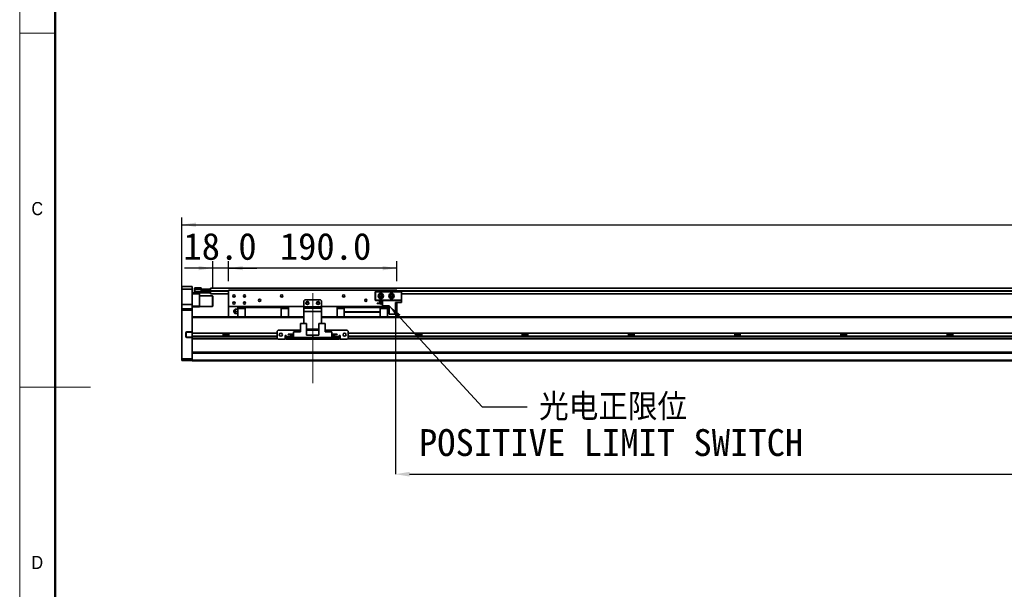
# Model space of a CAD drawing. Header units: millimetres. Extents: x 40 to 3320, y 40 to 2336.
# Tile 2 of 10: x 40 to 1153, y 959 to 1603. Entities that reach past the tile are written whole.
import ezdxf

# ---------------------------------------------------------------- set-up
doc = ezdxf.new("R2010")
doc.units = ezdxf.units.MM
doc.header["$LTSCALE"] = 8
doc.header["$PDSIZE"] = -1
doc.linetypes.add('CENTERX2', pattern=[20.32, 12.7, -2.54, 2.54, -2.54])
doc.layers.add('黑色实线', color=7, linetype='Continuous')
doc.styles.add('SLDTEXTSTYLE1', font='Gothic.ttf', dxfattribs={"width": 0.913})
doc.styles.add('SLDTEXTSTYLE8', font='txt')
doc.styles.add('SLDTEXTSTYLE9', font='txt', dxfattribs={"bigfont": 'bigfont'})
doc.dimstyles.new('SLDDIMSTYLE0', dxfattribs={"dimtxt": 30.4, "dimasz": 16, "dimexe": 0, "dimexo": 0.0625, "dimgap": 7.6, "dimtad": 2, "dimdec": 1, "dimrnd": 1e-09, "dimzin": 4, "dimdsep": 46, "dimtxsty": 'SLDTEXTSTYLE8', "dimsah": 1, "dimcen": 0.09, "dimadec": 0, "dimazin": 1, "dimtfac": 1, "dimtdec": 1, "dimtmove": 0, "dimatfit": 0, "dimfxl": 0, "dimfrac": 2, "dimtolj": 1, "dimtzin": 12, "dimarcsym": 0})
doc.dimstyles.new('SLDDIMSTYLE3', dxfattribs={"dimtxt": 0.18, "dimasz": 16, "dimexe": 0, "dimexo": 0.0625, "dimgap": 0, "dimtad": 0, "dimtih": 1, "dimtoh": 1, "dimdec": 0, "dimrnd": 1e-09, "dimzin": 0, "dimdsep": 46, "dimtxsty": 'Standard', "dimsah": 1, "dimcen": 0.09, "dimadec": 0, "dimazin": 0, "dimtfac": 16, "dimtdec": 0, "dimtofl": 0, "dimtmove": 0, "dimatfit": 3, "dimfxl": 0, "dimfrac": 2, "dimtolj": 1, "dimtzin": 0, "dimarcsym": 0})
doc.dimstyles.new('SLDDIMSTYLE6', dxfattribs={"dimtxt": 30.4, "dimasz": 16, "dimexe": 0, "dimexo": 0.0625, "dimgap": 7.6, "dimtad": 2, "dimdec": 1, "dimrnd": 1e-09, "dimzin": 4, "dimdsep": 46, "dimtxsty": 'SLDTEXTSTYLE8', "dimsah": 1, "dimcen": 0.09, "dimadec": 0, "dimazin": 1, "dimtfac": 1, "dimtdec": 1, "dimtofl": 0, "dimtmove": 0, "dimatfit": 3, "dimfxl": 0, "dimfrac": 2, "dimtolj": 1, "dimtzin": 12, "dimarcsym": 0})

# ---------------------------------------------------------------- blocks, each defined once
blk = doc.blocks.new('_D_21')
at = {"layer": '黑色实线'}
for p, q in [((223.1, 1285.2), (223.1, 1379.5)), ((223.1, 1371.5), (2439.1, 1371.5)), ((2439.1, 1285.2), (2439.1, 1379.5))]:
    blk.add_line(p, q, dxfattribs=at)
for points in [[(223.1, 1371.5), (239.1, 1369.1), (239.1, 1373.9)], [(2439.1, 1371.5), (2423.1, 1373.9), (2423.1, 1369.1)]]:
    blk.add_solid(points, dxfattribs=at)
at = {"layer": '黑色实线', "insert": (1264.5, 1411.4), "char_height": 30.4, "attachment_point": 1, "style": 'SLDTEXTSTYLE8'}
blk.add_mtext('2216.0', dxfattribs=at)
blk = doc.blocks.new('_D_22')
at = {"layer": '黑色实线'}
for p, q in [((258.1, 1300.9), (258.1, 1330.4)), ((276.1, 1307.7), (276.1, 1330.4)), ((258.1, 1322.4), (226.1, 1322.4)), ((276.1, 1322.4), (258.1, 1322.4)), ((276.1, 1322.4), (308.1, 1322.4))]:
    blk.add_line(p, q, dxfattribs=at)
for points in [[(258.1, 1322.4), (242.1, 1324.8), (242.1, 1320)], [(276.1, 1322.4), (292.1, 1320), (292.1, 1324.8)]]:
    blk.add_solid(points, dxfattribs=at)
at = {"layer": '黑色实线', "insert": (225, 1362.3), "char_height": 30.4, "attachment_point": 1, "style": 'SLDTEXTSTYLE8'}
blk.add_mtext('18.0', dxfattribs=at)
blk = doc.blocks.new('_D_23')
at = {"layer": '黑色实线'}
for p, q in [((276.1, 1307.7), (276.1, 1330.4)), ((466.1, 1307.7), (466.1, 1330.4)), ((466.1, 1322.4), (276.1, 1322.4))]:
    blk.add_line(p, q, dxfattribs=at)
for points in [[(276.1, 1322.4), (292.1, 1320), (292.1, 1324.8)], [(466.1, 1322.4), (450.1, 1324.8), (450.1, 1320)]]:
    blk.add_solid(points, dxfattribs=at)
at = {"layer": '黑色实线', "insert": (333.9, 1362.3), "char_height": 30.4, "attachment_point": 1, "style": 'SLDTEXTSTYLE8'}
blk.add_mtext('190.0', dxfattribs=at)
blk = doc.blocks.new('_D_24')
at = {"layer": 'Defpoints', "color": 0}
for p in [(464.6, 1270.5), (2164.6, 1267), (2164.6, 1089.5)]:
    blk.add_point(p, dxfattribs=at)
at = {"layer": '黑色实线', "color": 0, "lineweight": -2}
for p, q in [((464.6, 1270.5), (464.6, 1089.5)), ((2164.6, 1267), (2164.6, 1089.5)), ((480.6, 1089.5), (2148.6, 1089.5))]:
    blk.add_line(p, q, dxfattribs=at)
at = {"layer": '黑色实线', "color": 0}
for points in [[(480.6, 1092.2), (480.6, 1086.9), (464.6, 1089.5)], [(2148.6, 1092.2), (2148.6, 1086.9), (2164.6, 1089.5)]]:
    blk.add_solid(points, dxfattribs=at)
at = {"layer": '黑色实线', "color": 0, "insert": (1318.6, 1081.9), "char_height": 30.4, "attachment_point": 2, "style": 'SLDTEXTSTYLE8'}
blk.add_mtext('\\A1;Stroke T=1700.0', dxfattribs=at)
blk = doc.blocks.new('SW_NOTE_9')
at = {"layer": '黑色实线', "color": 0, "char_height": 30.4, "attachment_point": 2}
for s, insert, style in [('光电正限位', (97.1, 15.1), 'SLDTEXTSTYLE9'), ('POSITIVE LIMIT SWITCH', (94.8, -25.1), 'SLDTEXTSTYLE8')]:
    blk.add_mtext(s, dxfattribs=dict(at, insert=insert, style=style))

msp = doc.modelspace()

# ---------------------------------------------------------------- linework, layer by layer
at = {"color": 7, "linetype": 'Continuous', "lineweight": 18}
for p, q in [((40, 2336), (40, 40)), ((80, 2296), (80, 80)), ((40, 1588), (80, 1588)), ((40, 1188), (120, 1188))]:
    msp.add_line(p, q, dxfattribs=at)
at = {"color": 7, "linetype": 'Continuous', "lineweight": 50}
msp.add_line((80, 2296), (80, 80), dxfattribs=at)
at = {"color": 7, "linetype": 'Continuous', "lineweight": 35}
for p, q in [((223.37, 1301.52), (223.07, 1301.22)), ((223.07, 1298.52), (223.07, 1301.22)), ((223.37, 1298.52), (223.07, 1298.52)), ((223.07, 1281.52), (223.07, 1298.52)), ((223.37, 1301.52), (223.37, 1298.52)), ((223.37, 1301.52), (234.77, 1301.52)), ((234.77, 1298.52), (223.37, 1298.52)), ((223.37, 1298.52), (223.37, 1281.52)), ((234.77, 1298.52), (234.77, 1301.52)), ((234.77, 1301.52), (235.07, 1301.22)), ((234.77, 1281.52), (234.77, 1298.52)), ((234.77, 1298.52), (235.07, 1298.52)), ((235.07, 1301.22), (235.07, 1298.52)), ((235.07, 1298.52), (235.07, 1281.52)), ((235.07, 1294.52), (237.87, 1294.52)), ((243.07, 1293.52), (235.07, 1293.52)), ((237.57, 1299.72), (237.87, 1300.02)), ((237.57, 1298.52), (237.57, 1299.72)), ((237.57, 1296.02), (237.57, 1298.52)), ((237.57, 1298.52), (237.87, 1298.52)), ((237.57, 1294.82), (237.57, 1296.02)), ((237.87, 1296.02), (237.57, 1296.02)), ((237.87, 1294.52), (237.57, 1294.82)), ((237.87, 1300.02), (237.87, 1298.52)), ((237.87, 1300.02), (245.07, 1300.02)), ((245.07, 1298.52), (237.87, 1298.52)), ((237.87, 1298.52), (237.87, 1296.02)), ((237.87, 1296.02), (255.27, 1296.02)), ((237.87, 1296.02), (237.87, 1294.52)), ((255.27, 1294.52), (237.87, 1294.52)), ((243.07, 1294.52), (243.07, 1293.52)), ((243.07, 1293.52), (243.07, 1279.52)), ((257.77, 1291.02), (243.07, 1291.02)), ((245.07, 1300.02), (245.07, 1298.52)), ((245.07, 1296.22), (245.07, 1298.52)), ((245.07, 1296.52), (255.27, 1296.52)), ((255.27, 1296.22), (245.07, 1296.22)), ((245.57, 1296.52), (245.57, 1296.72)), ((245.57, 1296.72), (246.07, 1296.72)), ((246.07, 1296.72), (246.07, 1298.72)), ((246.07, 1298.72), (246.57, 1298.72)), ((246.57, 1296.72), (246.07, 1296.72)), ((246.57, 1298.72), (246.57, 1296.72)), ((246.57, 1298.72), (255.57, 1298.72)), ((246.57, 1296.72), (255.57, 1296.72)), ((255.27, 1296.52), (255.27, 1296.22)), ((255.27, 1296.52), (255.57, 1296.22)), ((255.27, 1296.52), (255.57, 1296.52)), ((255.27, 1296.02), (255.27, 1296.22)), ((255.27, 1296.22), (255.57, 1296.22)), ((255.27, 1296.02), (255.57, 1296.02)), ((255.27, 1294.52), (255.27, 1296.02)), ((255.27, 1294.52), (255.57, 1294.82)), ((2406.57, 1299.87), (255.57, 1299.87)), ((255.57, 1299.87), (255.57, 1298.72)), ((255.57, 1296.72), (255.57, 1298.72)), ((255.57, 1298.72), (256.07, 1298.72)), ((255.57, 1296.87), (255.57, 1296.37)), ((255.57, 1296.37), (255.57, 1293.37)), ((276.07, 1293.37), (255.57, 1293.37)), ((256.07, 1298.72), (256.07, 1298.53)), ((258.07, 1290.72), (257.77, 1291.02)), ((257.77, 1279.02), (257.77, 1291.02)), ((258.07, 1290.72), (258.07, 1279.32)), ((276.07, 1297.52), (276.07, 1279.02)), ((466.07, 1297.52), (276.07, 1297.52)), ((441.57, 1295.72), (441.87, 1296.02)), ((441.57, 1286.32), (441.57, 1295.72)), ((441.87, 1295.59), (441.57, 1295.72)), ((441.87, 1296.02), (441.99, 1295.72)), ((441.87, 1296.02), (471.27, 1296.02)), ((441.99, 1295.72), (441.87, 1295.59)), ((441.87, 1295.59), (441.87, 1286.44)), ((471.14, 1295.72), (441.99, 1295.72)), ((466.07, 1297.52), (466.07, 1296.02)), ((471.27, 1296.02), (471.14, 1295.72)), ((471.27, 1295.59), (471.14, 1295.72)), ((471.27, 1296.02), (471.57, 1295.72)), ((471.57, 1295.72), (471.27, 1295.59)), ((471.27, 1286.44), (471.27, 1295.59)), ((471.57, 1295.72), (471.57, 1286.32)), ((2192.57, 1293.37), (471.57, 1293.37)), ((223.37, 1281.52), (223.07, 1281.52)), ((223.07, 1276.22), (223.07, 1281.52)), ((223.37, 1281.52), (223.37, 1276.52)), ((234.77, 1281.52), (223.37, 1281.52)), ((234.77, 1276.52), (234.77, 1281.52)), ((235.07, 1281.52), (234.77, 1281.52)), ((235.07, 1281.52), (235.07, 1276.22)), ((235.07, 1279.52), (243.07, 1279.52)), ((243.07, 1279.52), (243.07, 1278.52)), ((362.07, 1286.52), (361.07, 1285.52)), ((361.07, 1285.52), (361.07, 1278.52)), ((380.07, 1286.52), (362.07, 1286.52)), ((381.07, 1285.52), (380.07, 1286.52)), ((381.07, 1285.52), (381.07, 1278.52)), ((441.87, 1286.44), (441.57, 1286.32)), ((441.87, 1286.02), (441.57, 1286.32)), ((441.87, 1286.44), (441.99, 1286.32)), ((441.99, 1286.32), (441.87, 1286.02)), ((450.07, 1286.02), (441.87, 1286.02)), ((441.99, 1286.32), (471.14, 1286.32)), ((443.87, 1282.47), (443.87, 1282.77)), ((443.87, 1282.77), (450.07, 1282.77)), ((443.87, 1282.47), (450.07, 1282.47)), ((446.27, 1284.72), (446.27, 1285.42)), ((446.27, 1285.42), (450.07, 1285.42)), ((446.27, 1284.72), (450.07, 1284.72)), ((449.29, 1282.77), (449.32, 1283.02)), ((450.07, 1279.82), (450.07, 1286.02)), ((450.07, 1286.02), (471.57, 1286.02)), ((450.07, 1279.82), (457.62, 1279.82)), ((457.62, 1270.52), (457.62, 1279.82)), ((464.57, 1270.52), (464.57, 1283.42)), ((471.57, 1283.42), (464.57, 1283.42)), ((466.07, 1283.42), (466.07, 1279.02)), ((471.14, 1286.32), (471.27, 1286.44)), ((471.14, 1286.32), (471.27, 1286.02)), ((471.57, 1286.32), (471.27, 1286.44)), ((471.57, 1286.32), (471.27, 1286.02)), ((471.57, 1283.42), (471.57, 1286.02)), ((223.37, 1276.52), (223.07, 1276.22)), ((223.07, 1275.02), (223.07, 1276.22)), ((223.37, 1275.02), (223.07, 1275.02)), ((223.07, 1220.14), (223.07, 1275.02)), ((223.37, 1276.52), (223.37, 1275.02)), ((223.37, 1276.52), (234.77, 1276.52)), ((234.77, 1275.02), (223.37, 1275.02)), ((223.37, 1275.02), (223.37, 1220.02)), ((234.77, 1275.02), (234.77, 1276.52)), ((235.07, 1276.22), (234.77, 1276.52)), ((235.07, 1275.02), (234.77, 1275.02)), ((234.77, 1250.37), (234.77, 1275.02)), ((243.07, 1278.52), (235.07, 1278.52)), ((235.07, 1276.22), (235.07, 1275.02)), ((235.07, 1275.02), (235.07, 1267.17)), ((243.07, 1279.02), (257.77, 1279.02)), ((257.77, 1279.02), (258.07, 1279.32)), ((361.07, 1279.02), (276.07, 1279.02)), ((276.07, 1279.02), (276.07, 1267.52)), ((282.08, 1273.29), (282.08, 1273.75)), ((286.57, 1276.02), (284.25, 1276.02)), ((284.25, 1273.52), (286.57, 1273.52)), ((286.57, 1271.02), (284.25, 1271.02)), ((294.82, 1277.92), (286.57, 1277.92)), ((286.57, 1277.92), (286.57, 1276.97)), ((286.57, 1267.46), (286.57, 1276.97)), ((286.57, 1276.97), (294.82, 1276.97)), ((294.82, 1278.02), (294.82, 1279.02)), ((294.82, 1278.02), (335.32, 1278.02)), ((294.82, 1267.46), (294.82, 1278.02)), ((335.32, 1278.02), (335.32, 1279.02)), ((335.32, 1278.02), (335.32, 1267.46)), ((343.57, 1277.92), (335.32, 1277.92)), ((335.32, 1276.97), (343.57, 1276.97)), ((343.57, 1276.97), (343.57, 1277.92)), ((343.57, 1276.97), (343.57, 1267.46)), ((361.07, 1278.52), (381.07, 1278.52)), ((361.07, 1277.02), (361.07, 1278.52)), ((361.07, 1273.52), (361.07, 1277.02)), ((361.07, 1277.02), (381.07, 1277.02)), ((381.07, 1273.52), (361.07, 1273.52)), ((361.07, 1273.52), (361.07, 1259.72)), ((457.62, 1279.02), (381.07, 1279.02)), ((381.07, 1278.52), (381.07, 1277.02)), ((381.07, 1277.02), (381.07, 1273.52)), ((381.07, 1273.52), (381.07, 1259.72)), ((398.57, 1277.92), (398.57, 1276.97)), ((406.82, 1277.92), (398.57, 1277.92)), ((406.82, 1276.97), (398.57, 1276.97)), ((398.57, 1276.97), (398.57, 1267.46)), ((406.82, 1279.02), (406.82, 1278.02)), ((447.32, 1278.02), (406.82, 1278.02)), ((406.82, 1278.02), (406.82, 1273.02)), ((406.82, 1273.02), (447.32, 1273.02)), ((406.82, 1273.02), (406.82, 1272.72)), ((447.32, 1272.72), (406.82, 1272.72)), ((406.82, 1272.72), (406.82, 1267.46)), ((447.32, 1278.02), (447.32, 1279.02)), ((447.32, 1278.02), (447.32, 1273.02)), ((455.57, 1277.92), (447.32, 1277.92)), ((455.57, 1276.97), (447.32, 1276.97)), ((447.32, 1272.72), (447.32, 1273.02)), ((447.32, 1272.72), (447.32, 1267.46)), ((455.57, 1276.97), (455.57, 1277.92)), ((455.57, 1267.46), (455.57, 1276.97)), ((455.57, 1276.02), (457.62, 1276.02)), ((455.57, 1273.52), (457.62, 1273.52)), ((457.62, 1271.02), (455.57, 1271.02)), ((464.57, 1270.52), (457.62, 1270.52)), ((466.07, 1279.02), (464.57, 1279.02)), ((466.07, 1279.02), (466.07, 1267.52)), ((361.07, 1267.46), (235.07, 1267.46)), ((235.07, 1267.17), (235.07, 1266.46)), ((235.07, 1248.92), (235.07, 1266.46)), ((241.07, 1267.52), (286.57, 1267.52)), ((241.07, 1267.52), (241.07, 1267.46)), ((343.57, 1267.52), (361.07, 1267.52)), ((357.12, 1259.72), (357.12, 1250.42)), ((357.12, 1259.72), (364.07, 1259.72)), ((364.07, 1259.72), (364.07, 1246.82)), ((378.07, 1259.72), (378.07, 1246.82)), ((378.07, 1259.72), (385.02, 1259.72)), ((381.07, 1267.52), (398.57, 1267.52)), ((2164.57, 1267.46), (381.07, 1267.46)), ((385.02, 1259.72), (385.02, 1250.42)), ((455.57, 1267.52), (2164.57, 1267.52)), ((227.77, 1249.57), (227.77, 1244.87)), ((227.77, 1249.57), (228.07, 1249.57)), ((228.07, 1244.87), (228.07, 1249.57)), ((228.57, 1250.37), (228.57, 1250.07)), ((234.77, 1250.37), (228.57, 1250.37)), ((228.57, 1250.07), (234.64, 1250.07)), ((234.77, 1250.37), (234.64, 1250.07)), ((234.64, 1250.07), (234.77, 1250.07)), ((235.07, 1250.37), (234.77, 1250.37)), ((234.77, 1250.07), (235.07, 1250.37)), ((234.77, 1250.07), (234.77, 1244.37)), ((331.07, 1248.92), (235.07, 1248.92)), ((235.07, 1245.52), (235.07, 1248.92)), ((269.9, 1248.92), (269.9, 1245.52)), ((276.24, 1247.52), (269.9, 1247.52)), ((276.24, 1245.52), (276.24, 1248.92)), ((332.07, 1252.22), (331.07, 1251.22)), ((331.07, 1251.22), (331.07, 1243.22)), ((357.12, 1252.22), (332.07, 1252.22)), ((341.07, 1246.22), (340.07, 1246.22)), ((340.07, 1246.22), (340.07, 1242.22)), ((341.07, 1245.22), (341.07, 1246.22)), ((343.37, 1247.47), (343.37, 1247.77)), ((343.37, 1247.77), (349.57, 1247.77)), ((343.37, 1247.47), (349.57, 1247.47)), ((349.57, 1244.22), (349.57, 1250.42)), ((349.57, 1250.42), (357.12, 1250.42)), ((378.07, 1253.52), (364.07, 1253.52)), ((378.07, 1252.22), (364.07, 1252.22)), ((371.07, 1246.82), (364.07, 1246.82)), ((371.07, 1246.82), (371.07, 1244.22)), ((371.07, 1246.82), (378.07, 1246.82)), ((410.07, 1252.22), (385.02, 1252.22)), ((392.57, 1250.42), (385.02, 1250.42)), ((392.57, 1250.42), (392.57, 1244.22)), ((398.77, 1247.77), (392.57, 1247.77)), ((398.77, 1247.47), (392.57, 1247.47)), ((398.77, 1247.77), (398.77, 1247.47)), ((402.07, 1246.22), (401.07, 1246.22)), ((401.07, 1246.22), (401.07, 1245.22)), ((402.07, 1242.22), (402.07, 1246.22)), ((411.07, 1251.22), (410.07, 1252.22)), ((411.07, 1243.22), (411.07, 1251.22)), ((2251.07, 1248.92), (411.07, 1248.92)), ((487.9, 1248.92), (487.9, 1245.52)), ((494.24, 1247.52), (487.9, 1247.52)), ((494.24, 1245.52), (494.24, 1248.92)), ((607.9, 1248.92), (607.9, 1245.52)), ((614.24, 1247.52), (607.9, 1247.52)), ((614.24, 1245.52), (614.24, 1248.92)), ((727.9, 1248.92), (727.9, 1245.52)), ((734.24, 1247.52), (727.9, 1247.52)), ((734.24, 1245.52), (734.24, 1248.92)), ((847.9, 1248.92), (847.9, 1245.52)), ((854.24, 1247.52), (847.9, 1247.52)), ((854.24, 1245.52), (854.24, 1248.92)), ((967.9, 1248.92), (967.9, 1245.52)), ((974.24, 1247.52), (967.9, 1247.52)), ((974.24, 1245.52), (974.24, 1248.92)), ((1087.9, 1248.92), (1087.9, 1245.52)), ((1094.24, 1247.52), (1087.9, 1247.52)), ((1094.24, 1245.52), (1094.24, 1248.92)), ((227.77, 1244.87), (228.07, 1244.87)), ((228.57, 1244.07), (228.57, 1244.37)), ((234.64, 1244.37), (228.57, 1244.37)), ((228.57, 1244.07), (234.77, 1244.07)), ((234.64, 1244.37), (234.77, 1244.07)), ((234.77, 1244.37), (234.64, 1244.37)), ((234.77, 1244.37), (235.07, 1244.07)), ((234.77, 1220.02), (234.77, 1244.07)), ((234.77, 1244.07), (235.07, 1244.07)), ((331.07, 1245.52), (235.07, 1245.52)), ((235.07, 1243.46), (235.07, 1245.52)), ((235.07, 1243.46), (235.07, 1242.75)), ((235.07, 1242.75), (235.07, 1227.17)), ((331.82, 1242.46), (235.07, 1242.46)), ((331.07, 1243.22), (332.07, 1242.22)), ((332.07, 1242.22), (340.07, 1242.22)), ((341.07, 1245.52), (340.07, 1245.52)), ((341.07, 1242.46), (340.07, 1242.46)), ((341.07, 1245.22), (341.07, 1244.22)), ((341.07, 1242.22), (341.07, 1244.22)), ((341.07, 1244.22), (342.07, 1244.22)), ((342.07, 1242.22), (341.07, 1242.22)), ((342.07, 1244.22), (342.07, 1242.22)), ((400.07, 1244.22), (342.07, 1244.22)), ((400.07, 1242.22), (342.07, 1242.22)), ((345.77, 1244.82), (345.77, 1245.52)), ((345.77, 1245.52), (349.57, 1245.52)), ((345.77, 1244.82), (349.57, 1244.82)), ((349.57, 1244.22), (371.07, 1244.22)), ((392.57, 1244.22), (371.07, 1244.22)), ((396.37, 1245.52), (392.57, 1245.52)), ((396.37, 1244.82), (392.57, 1244.82)), ((396.37, 1245.52), (396.37, 1244.82)), ((400.07, 1242.22), (400.07, 1244.22)), ((400.07, 1244.22), (401.07, 1244.22)), ((401.07, 1242.22), (400.07, 1242.22)), ((402.07, 1245.52), (401.07, 1245.52)), ((401.07, 1244.22), (401.07, 1245.22)), ((401.07, 1244.22), (401.07, 1242.22)), ((402.07, 1242.46), (401.07, 1242.46)), ((402.07, 1242.22), (410.07, 1242.22)), ((410.07, 1242.22), (411.07, 1243.22)), ((2251.82, 1242.46), (410.31, 1242.46)), ((2251.07, 1245.52), (411.07, 1245.52)), ((2427.07, 1227.46), (235.07, 1227.46)), ((235.07, 1227.17), (235.07, 1226.46)), ((2427.07, 1226.46), (235.07, 1226.46)), ((235.07, 1218.52), (235.07, 1226.46)), ((223.07, 1218.32), (223.07, 1220.14)), ((223.07, 1220.14), (223.37, 1220.02)), ((223.07, 1218.32), (223.37, 1218.02)), ((223.37, 1220.02), (223.37, 1218.02)), ((223.37, 1220.02), (234.77, 1220.02)), ((234.77, 1218.02), (223.37, 1218.02)), ((235.07, 1220.14), (234.77, 1220.02)), ((234.77, 1218.02), (234.77, 1220.02)), ((235.07, 1218.32), (234.77, 1218.02)), ((2427.07, 1218.52), (235.07, 1218.52)), ((235.07, 1217.52), (235.07, 1218.52)), ((2427.07, 1217.52), (235.07, 1217.52))]:
    msp.add_line(p, q, dxfattribs=at)
at = {"color": 8, "linetype": 'Continuous', "lineweight": 35}
for p, q in [((276.07, 1296.87), (255.57, 1296.87)), ((276.07, 1296.37), (255.57, 1296.37)), ((2196.07, 1296.87), (466.07, 1296.87)), ((2196.07, 1296.37), (466.07, 1296.37)), ((361.07, 1266.46), (235.07, 1266.46)), ((2165.13, 1266.46), (381.07, 1266.46)), ((331.07, 1243.46), (235.07, 1243.46)), ((341.07, 1243.46), (340.07, 1243.46)), ((345.77, 1245.22), (341.07, 1245.22)), ((401.07, 1245.22), (396.37, 1245.22)), ((402.07, 1243.46), (401.07, 1243.46)), ((2251.07, 1243.46), (411.07, 1243.46))]:
    msp.add_line(p, q, dxfattribs=at)
at = {"color": 7, "linetype": 'Continuous', "lineweight": 35}
for centre, radius in [((282.07, 1291.02), 1.25), ((294.07, 1291.02), 1.25), ((336.07, 1291.02), 1.25), ((406.07, 1291.02), 1.25), ((448.07, 1291.02), 3), ((448.07, 1291.02), 1.7), ((448.07, 1291.02), 1.25), ((460.07, 1291.02), 3), ((460.07, 1291.02), 1.7), ((460.07, 1291.02), 1.25), ((282.07, 1283.02), 1.25), ((294.07, 1283.02), 1.25), ((311.07, 1286.02), 1.25), ((365.07, 1283.02), 1.7), ((365.07, 1283.02), 1.25), ((377.07, 1283.02), 1.7), ((377.07, 1283.02), 1.25), ((431.07, 1286.02), 1.25), ((335.07, 1247.22), 1.7), ((407.07, 1247.22), 1.7)]:
    msp.add_circle(centre, radius, dxfattribs=at)
for centre, radius, start, end in [((448.07, 1283.02), 1.25, 0, 191.53696), ((448.07, 1283.02), 1.25, 206.10388, 333.89612), ((282.17, 1273.52), 0.25, 111.36458, 248.69453), ((285.07, 1273.52), 3, 123.36668, 175.56913), ((285.07, 1273.52), 3, 184.51433, 236.60291), ((228.57, 1249.57), 0.8, 90, 180), ((228.57, 1249.57), 0.5, 90, 180), ((228.57, 1244.87), 0.8, 180, 270), ((228.57, 1244.87), 0.5, 180, 270)]:
    msp.add_arc(centre, radius, start, end, dxfattribs=at)
for points, knots in [([(284.25, 1276.02), (284.1, 1276.02), (283.79, 1276.02), (283.51, 1276.02), (283.39, 1276.02), (283.42, 1276.02), (283.42, 1276.02)], [0, 0, 0, 0, 0.3186342, 0.63727, 0.9559023, 1, 1, 1, 1]), ([(284.25, 1273.52), (284.1, 1273.61), (283.79, 1273.8), (283.5, 1274.23), (283.38, 1274.7), (283.45, 1275.19), (283.7, 1275.63), (284.01, 1275.89), (284.21, 1276), (284.25, 1276.02)], [0, 0, 0, 0, 0.1597115, 0.3194239, 0.4791341, 0.6388435, 0.7985542, 0.9582656, 1, 1, 1, 1]), ([(284.25, 1271.02), (284.1, 1271.11), (283.79, 1271.3), (283.5, 1271.73), (283.38, 1272.2), (283.45, 1272.69), (283.7, 1273.13), (284.01, 1273.39), (284.21, 1273.5), (284.25, 1273.52)], [0, 0, 0, 0, 0.1597116, 0.3194233, 0.4791336, 0.638844, 0.7985544, 0.9582655, 1, 1, 1, 1]), ([(283.42, 1271.02), (283.43, 1271.02), (283.45, 1271.02), (283.71, 1271.02), (284.01, 1271.02), (284.21, 1271.02), (284.25, 1271.02)], [0, 0, 0, 0, 0.2763086, 0.5963389, 0.9163728, 1, 1, 1, 1])]:
    msp.add_open_spline(points, degree=3, knots=knots, dxfattribs=at)
at = {"layer": '黑色实线', "linetype": 'CENTERX2', "lineweight": 18}
msp.add_line((371.07, 1192.42), (371.07, 1302.02), dxfattribs=at)

# ---------------------------------------------------------------- block references
at = {"layer": '黑色实线', "color": 7}
msp.add_blockref('SW_NOTE_9', (613.43, 1165.57), dxfattribs=at)

# ---------------------------------------------------------------- texts
at = {"color": 7, "linetype": 'Continuous', "lineweight": 0, "char_height": 14.82, "attachment_point": 1, "style": 'SLDTEXTSTYLE1'}
for s, insert in [('C', (53.33, 1397.17)), ('D', (53.33, 997.17))]:
    msp.add_mtext(s, dxfattribs=dict(at, insert=insert))

# ---------------------------------------------------------------- dimensions: what is measured, and where the dimension line sits
at = {"layer": '黑色实线'}
for base, p1, p2, dimstyle, picture, middle in [((2439.07, 1371.52), (223.07, 1275.02), (2439.07, 1275.02), 'SLDDIMSTYLE6', '_D_21', (1323.9, 1371.52)), ((258.07, 1322.37), (276.07, 1297.52), (258.07, 1290.72), 'SLDDIMSTYLE0', '_D_22', (262.49, 1322.37)), ((276.07, 1322.37), (466.07, 1297.52), (276.07, 1297.52), 'SLDDIMSTYLE6', '_D_23', (382.32, 1322.37))]:
    dim = msp.add_linear_dim(base=base, p1=p1, p2=p2, dimstyle=dimstyle, dxfattribs=at)
    dim.commit()
    dim.dimension.update_dxf_attribs({"geometry": picture, "text_midpoint": middle, "dimtype": 160})
dim = msp.add_linear_dim(base=(2164.57, 1089.52), p1=(464.57, 1270.52), p2=(2164.57, 1267.02), text='Stroke T=<>', dimstyle='SLDDIMSTYLE6', dxfattribs=at)
dim.commit()
dim.dimension.update_dxf_attribs({"geometry": '_D_24', "text_midpoint": (1318.56, 1089.52), "dimtype": 160})

# ---------------------------------------------------------------- leaders
at = {"layer": '黑色实线', "color": 7}
msp.add_leader([(457.62, 1279.82), (562.63, 1165.57), (613.43, 1165.57)], dimstyle='SLDDIMSTYLE3', dxfattribs=at)

doc.saveas('drawing.dxf')
